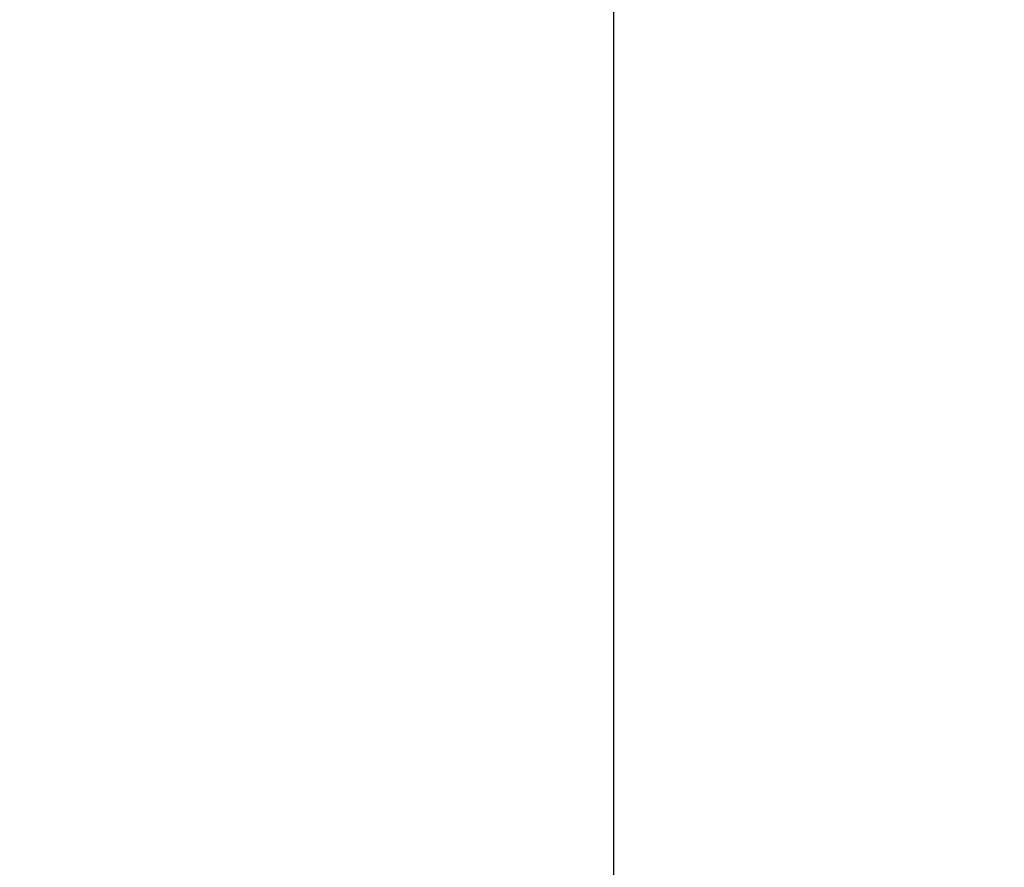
# Model space of a CAD drawing. Header units: millimetres. Extents: x -6179 to 46156, y -8419 to 8561.
# Tile 158 of 172: x -4835.253 to -4835.134, y 5667.102 to 5667.205. Entities that reach past the tile are written whole.
import ezdxf

# ---------------------------------------------------------------- set-up
doc = ezdxf.new("R2010")
doc.units = ezdxf.units.MM
doc.layers.add('Betonfundamente', color=7, linetype='Continuous', lineweight=18)

msp = doc.modelspace()

# ---------------------------------------------------------------- hatches: boundary and pattern name
at = {"lineweight": 9}
h = msp.add_hatch(dxfattribs=at)
h.set_pattern_fill('ANSI31', color=256)
h.set_pattern_definition([(45, (-95017.643, 44216.9854), (-2.24506403, 2.24506403), [])])
h.paths.add_polyline_path([(-4941.19571, 5659.70769), (-4941.19571, 5662.20769), (-4871.19571, 5662.20769), (-4871.19571, 5592.20769), (-4873.69571, 5592.20769, -0.414214), (-4878.19571, 5596.70769), (-4878.19571, 5646.20769, 0.414214), (-4887.19571, 5655.20769), (-4936.69571, 5655.20769, -0.414214)])
h.paths.add_polyline_path([(-4895.18138, 5670.20769), (-4895.18138, 5673.20769), (-4835.18138, 5673.20769), (-4835.18138, 5633.20769), (-4838.18138, 5633.20769, -0.414214), (-4841.18138, 5636.20769), (-4841.18138, 5661.20769, 0.414214), (-4847.18138, 5667.20769), (-4892.18138, 5667.20769, -0.414214)])
at = {"layer": 'Betonfundamente', "lineweight": 9}
h = msp.add_hatch(dxfattribs=at)
h.set_pattern_fill('ANSI33', color=256, scale=20, angle=90, style=0)
h.set_pattern_definition([(135, (0, 77.94), (-89.8026, -89.8026), []), (135, (5e-15, 167.75), (-89.8026, -89.8026), [63.5, -31.75])])
h.paths.add_polyline_path([(-4846.19571, 200.81877), (-4446.19571, 200.81877), (-4446.19571, 5667.20769), (-4835.18138, 5667.20769), (-4835.18138, 5633.20769), (-4838.18138, 5633.20769), (-4846.19571, 5633.20517)])

# ---------------------------------------------------------------- linework, layer by layer
msp.add_lwpolyline([(-4835.18138, 5633.20769), (-4835.18138, 5673.20769), (-4895.18138, 5673.20769), (-4895.18138, 5670.20769, 0.414214), (-4892.18138, 5667.20769), (-4847.18138, 5667.20769, -0.414214), (-4841.18138, 5661.20769), (-4841.18138, 5636.20769, 0.414214), (-4838.18138, 5633.20769), (-4835.18138, 5633.20769)], format="xyb")

doc.saveas('drawing.dxf')
